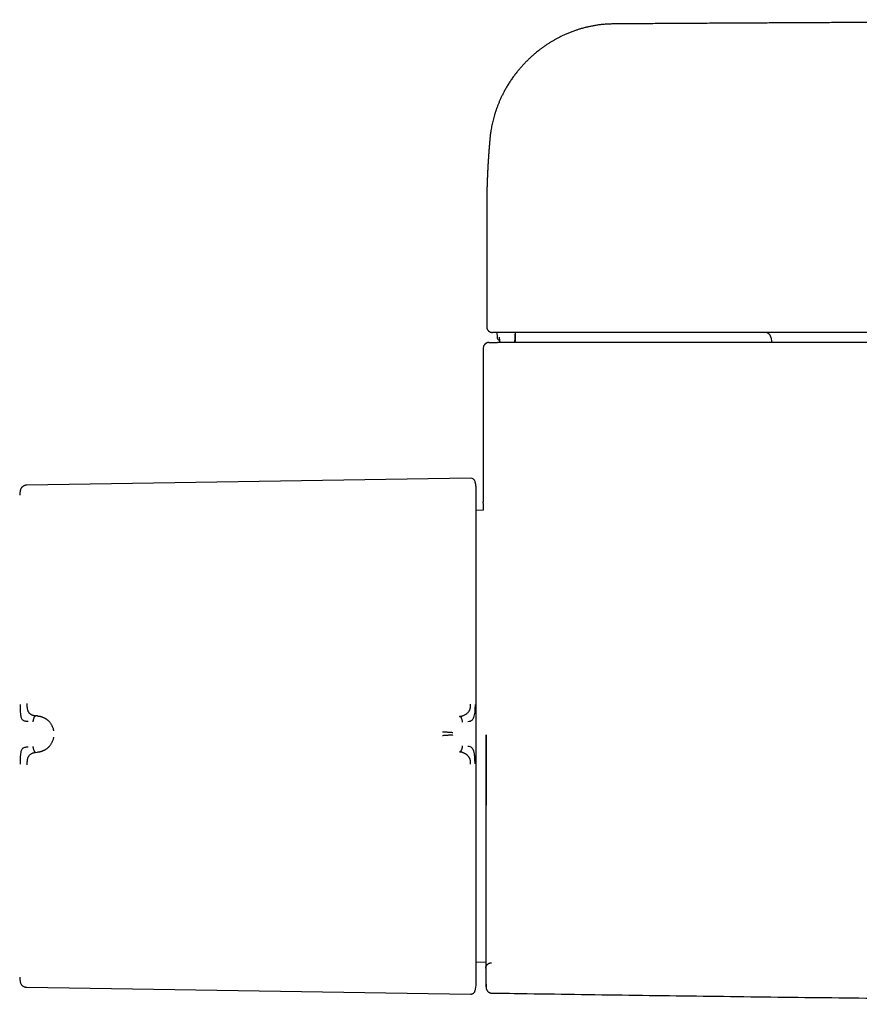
# Model space of a CAD drawing. Header units: millimetres. Extents: x 8 to 885, y 12 to 392.
# Tile 12 of 36: x 228 to 302, y 148 to 235. Entities that reach past the tile are written whole.
import ezdxf

# ---------------------------------------------------------------- set-up
doc = ezdxf.new("R2010")
doc.units = ezdxf.units.MM

msp = doc.modelspace()

# ---------------------------------------------------------------- linework, layer by layer
at = {"color": 7, "linetype": 'Continuous', "lineweight": 30}
for p, q in [((269.02, 224.566), (269.02, 224.561)), ((268.738, 218.407), (268.738, 207.957)), ((268.739, 218.43), (268.739, 218.407)), ((269.638, 207.457), (269.652, 207.046)), ((269.846, 207.041), (269.856, 206.746)), ((293.775, 207.044), (293.858, 206.575)), ((268.438, 206.075), (268.438, 192.537)), ((267.324, 194.6), (228.225, 193.997)), ((267.73, 194.24), (267.71, 194.316)), ((267.81, 193.633), (267.808, 193.682)), ((227.634, 193.497), (227.634, 193.497)), ((268.441, 192.488), (268.44, 192.493)), ((268.453, 191.774), (267.81, 191.763)), ((229.172, 173.643), (229.02, 173.655)), ((229.02, 170.424), (229.172, 170.439)), ((267.81, 151.955), (268.65, 151.941)), ((228.226, 149.721), (267.324, 149.119)), ((268.685, 149.715), (268.685, 149.715))]:
    msp.add_line(p, q, dxfattribs=at)
for centre, radius, start, end in [((270.156, 206.757), 0.3, 181.997, 217.46813), ((270.94, 206.757), 0.3, 322.46204, 358.0005), ((270.964, 206.757), 0.3, 322.46598, 358.00131), ((293.283, 206.957), 0.5, 10, 90), ((267.331, 194.203), 0.396, 16.61631, 90.88288), ((1268.437, 171.977), 1000, 181.180845, 181.27562), ((265.421, 150.085), 2.389, 343.38851, 359.99999)]:
    msp.add_arc(centre, radius, start, end, dxfattribs=at)
for points, knots in [([(279.851, 234.651), (279.736, 234.648), (279.508, 234.644), (279.169, 234.623), (278.839, 234.592), (278.516, 234.551), (278.201, 234.501), (277.899, 234.444), (277.612, 234.381), (277.337, 234.313), (277.07, 234.239), (276.811, 234.161), (276.537, 234.07), (276.25, 233.966), (275.952, 233.848), (275.666, 233.725), (275.393, 233.599), (275.133, 233.47), (274.886, 233.339), (274.652, 233.208), (274.429, 233.077), (274.207, 232.939), (273.989, 232.796), (273.773, 232.648), (273.572, 232.503), (273.383, 232.36), (273.218, 232.23), (273.075, 232.114), (272.95, 232.01), (272.829, 231.905), (272.709, 231.799), (272.557, 231.66), (272.375, 231.487), (272.164, 231.275), (271.955, 231.055), (271.748, 230.825), (271.54, 230.581), (271.332, 230.322), (271.125, 230.047), (270.922, 229.761), (270.726, 229.464), (270.536, 229.157), (270.366, 228.862), (270.216, 228.582), (270.085, 228.322), (269.963, 228.064), (269.851, 227.81), (269.749, 227.561), (269.651, 227.307), (269.559, 227.049), (269.473, 226.788), (269.397, 226.535), (269.329, 226.291), (269.27, 226.057), (269.218, 225.83), (269.171, 225.608), (269.13, 225.383), (269.095, 225.172), (269.068, 224.975), (269.051, 224.836), (269.04, 224.739), (269.034, 224.689), (269.03, 224.648), (269.026, 224.617), (269.023, 224.594), (269.021, 224.577), (269.021, 224.569), (269.02, 224.566)], [0, 0, 0, 0, 0.021371, 0.042317, 0.062844, 0.082956, 0.102658, 0.121954, 0.139776, 0.157242, 0.174351, 0.191106, 0.207506, 0.227868, 0.247657, 0.266874, 0.285506, 0.303549, 0.320694, 0.337267, 0.353266, 0.36869, 0.385576, 0.40171, 0.417092, 0.431719, 0.445591, 0.45596, 0.465872, 0.475701, 0.485628, 0.495652, 0.513798, 0.532258, 0.551034, 0.570126, 0.589533, 0.610458, 0.631736, 0.653366, 0.675346, 0.697678, 0.72036, 0.738429, 0.75657, 0.774243, 0.791396, 0.808027, 0.824133, 0.841801, 0.858793, 0.875109, 0.890752, 0.90572, 0.920016, 0.933826, 0.947903, 0.962351, 0.973451, 0.984797, 0.988376, 0.991517, 0.994247, 0.99605, 0.997668, 0.999136, 1, 1, 1, 1]), ([(517.423, 234.651), (517.155, 234.653), (516.618, 234.658), (515.815, 234.664), (515.016, 234.67), (514.226, 234.675), (513.451, 234.68), (512.691, 234.685), (511.947, 234.689), (511.212, 234.693), (510.443, 234.698), (509.641, 234.703), (508.807, 234.708), (507.987, 234.712), (507.182, 234.717), (506.392, 234.721), (505.616, 234.726), (504.854, 234.73), (504.107, 234.734), (503.375, 234.738), (502.657, 234.742), (501.953, 234.746), (501.277, 234.75), (500.627, 234.753), (500.004, 234.757), (499.393, 234.76), (498.796, 234.763), (498.2, 234.766), (497.606, 234.769), (497.014, 234.772), (496.437, 234.775), (495.875, 234.778), (495.327, 234.781), (494.803, 234.784), (494.303, 234.786), (493.826, 234.789), (493.362, 234.791), (492.911, 234.793), (492.473, 234.795), (492.048, 234.798), (491.636, 234.8), (491.236, 234.802), (490.845, 234.803), (490.078, 234.807), (488.912, 234.813), (487.343, 234.82), (485.745, 234.828), (484.137, 234.835), (482.518, 234.842), (480.898, 234.849), (479.277, 234.856), (477.655, 234.863), (476.026, 234.87), (471.99, 234.886), (465.55, 234.911), (456.708, 234.94), (447.655, 234.965), (438.391, 234.987), (428.917, 235.004), (419.443, 235.017), (409.969, 235.025), (400.303, 235.028), (390.446, 235.027), (380.398, 235.02), (370.349, 235.007), (360.301, 234.99), (350.253, 234.967), (340.781, 234.94), (334.296, 234.919), (330.796, 234.907), (329.707, 234.903), (328.618, 234.899), (327.534, 234.895), (326.458, 234.891), (325.394, 234.887), (324.343, 234.882), (323.304, 234.878), (322.278, 234.874), (321.264, 234.87), (320.264, 234.866), (319.294, 234.862), (318.355, 234.858), (317.445, 234.854), (316.548, 234.85), (315.661, 234.846), (314.977, 234.843), (314.493, 234.841), (314.2, 234.84), (313.9, 234.838), (313.59, 234.837), (313.271, 234.836), (312.921, 234.834), (312.54, 234.832), (312.126, 234.83), (311.699, 234.828), (311.255, 234.826), (310.794, 234.824), (310.316, 234.822), (309.824, 234.82), (309.318, 234.817), (308.798, 234.815), (308.263, 234.812), (307.715, 234.81), (307.152, 234.807), (306.576, 234.804), (305.985, 234.801), (305.38, 234.798), (304.761, 234.795), (304.128, 234.792), (303.5, 234.789), (302.877, 234.786), (302.259, 234.783), (301.63, 234.779), (300.989, 234.776), (300.336, 234.773), (299.651, 234.769), (298.932, 234.765), (298.179, 234.761), (297.412, 234.757), (296.631, 234.753), (295.836, 234.749), (295.027, 234.744), (294.228, 234.74), (293.438, 234.736), (292.659, 234.731), (291.868, 234.727), (291.066, 234.722), (290.252, 234.718), (289.425, 234.713), (288.587, 234.708), (287.737, 234.703), (286.876, 234.698), (286.002, 234.693), (285.117, 234.688), (284.237, 234.683), (283.363, 234.677), (282.495, 234.672), (281.618, 234.666), (280.736, 234.659), (280.146, 234.653), (279.851, 234.651)], [0, 0, 0, 0, 0.00339, 0.006778, 0.010145, 0.013477, 0.016758, 0.019935, 0.02307, 0.026161, 0.029209, 0.032781, 0.036292, 0.039742, 0.043131, 0.046459, 0.049726, 0.052932, 0.056076, 0.05916, 0.062182, 0.065144, 0.068044, 0.070722, 0.073347, 0.075916, 0.078432, 0.080893, 0.083444, 0.085934, 0.088363, 0.090731, 0.093038, 0.095283, 0.097344, 0.099351, 0.101304, 0.103202, 0.105046, 0.106836, 0.108571, 0.110252, 0.111885, 0.113513, 0.119932, 0.12661, 0.133333, 0.140102, 0.146917, 0.153778, 0.160561, 0.167389, 0.174258, 0.181136, 0.218355, 0.255574, 0.292793, 0.332671, 0.372549, 0.412427, 0.452305, 0.492182, 0.534477, 0.576772, 0.619066, 0.661361, 0.703656, 0.74595, 0.780966, 0.785551, 0.790137, 0.794722, 0.7993, 0.803832, 0.80831, 0.812735, 0.817107, 0.821426, 0.825692, 0.829905, 0.834065, 0.837938, 0.841765, 0.845544, 0.849276, 0.852961, 0.854177, 0.855399, 0.856661, 0.857964, 0.859308, 0.860693, 0.862378, 0.86412, 0.865919, 0.867775, 0.869728, 0.87174, 0.873811, 0.875941, 0.878131, 0.88038, 0.882689, 0.885057, 0.887484, 0.88997, 0.892516, 0.895121, 0.897785, 0.900509, 0.903058, 0.905657, 0.908305, 0.911004, 0.913752, 0.91655, 0.919659, 0.922828, 0.926056, 0.929343, 0.93269, 0.936096, 0.939561, 0.94279, 0.946068, 0.949396, 0.952775, 0.956203, 0.95968, 0.963208, 0.966786, 0.970413, 0.97409, 0.977817, 0.981594, 0.985201, 0.988858, 0.992555, 0.996275, 1, 1, 1, 1]), ([(269.021, 224.561), (269.021, 224.56), (269.02, 224.549), (269.018, 224.53), (269.016, 224.504), (269.014, 224.48), (269.011, 224.455), (269.009, 224.427), (269.006, 224.396), (269.003, 224.362), (269.001, 224.332), (268.998, 224.307), (268.997, 224.288), (268.995, 224.27), (268.994, 224.254), (268.993, 224.239), (268.992, 224.227), (268.991, 224.216), (268.99, 224.203), (268.988, 224.186), (268.986, 224.166), (268.984, 224.143), (268.982, 224.118), (268.98, 224.093), (268.978, 224.068), (268.976, 224.046), (268.975, 224.026), (268.973, 224.008), (268.972, 223.99), (268.97, 223.97), (268.968, 223.945), (268.966, 223.917), (268.963, 223.888), (268.961, 223.86), (268.959, 223.836), (268.958, 223.815), (268.956, 223.795), (268.954, 223.777), (268.953, 223.758), (268.951, 223.737), (268.95, 223.715), (268.948, 223.691), (268.946, 223.662), (268.943, 223.63), (268.94, 223.596), (268.938, 223.564), (268.936, 223.535), (268.933, 223.494), (268.929, 223.443), (268.925, 223.385), (268.921, 223.333), (268.917, 223.288), (268.914, 223.246), (268.912, 223.205), (268.909, 223.171), (268.907, 223.141), (268.905, 223.114), (268.903, 223.084), (268.901, 223.054), (268.899, 223.024), (268.897, 222.996), (268.895, 222.969), (268.893, 222.934), (268.89, 222.889), (268.886, 222.832), (268.882, 222.773), (268.878, 222.713), (268.874, 222.654), (268.871, 222.597), (268.867, 222.538), (268.863, 222.479), (268.86, 222.419), (268.856, 222.362), (268.853, 222.308), (268.85, 222.257), (268.847, 222.206), (268.845, 222.155), (268.842, 222.107), (268.839, 222.062), (268.837, 222.012), (268.834, 221.956), (268.83, 221.892), (268.827, 221.828), (268.824, 221.764), (268.821, 221.711), (268.819, 221.668), (268.817, 221.635), (268.816, 221.601), (268.814, 221.565), (268.812, 221.526), (268.81, 221.485), (268.808, 221.44), (268.806, 221.398), (268.804, 221.358), (268.803, 221.323), (268.801, 221.287), (268.8, 221.252), (268.798, 221.218), (268.797, 221.187), (268.796, 221.159), (268.795, 221.133), (268.794, 221.11), (268.793, 221.088), (268.792, 221.062), (268.791, 221.032), (268.789, 220.996), (268.788, 220.961), (268.786, 220.925), (268.785, 220.887), (268.783, 220.845), (268.782, 220.8), (268.78, 220.753), (268.778, 220.705), (268.776, 220.654), (268.775, 220.605), (268.773, 220.557), (268.772, 220.513), (268.77, 220.472), (268.769, 220.432), (268.768, 220.392), (268.767, 220.352), (268.766, 220.311), (268.764, 220.268), (268.763, 220.223), (268.762, 220.171), (268.76, 220.114), (268.759, 220.054), (268.757, 219.984), (268.755, 219.905), (268.753, 219.817), (268.752, 219.746), (268.75, 219.69), (268.75, 219.646), (268.749, 219.599), (268.748, 219.551), (268.747, 219.503), (268.746, 219.457), (268.746, 219.412), (268.745, 219.368), (268.744, 219.325), (268.744, 219.276), (268.743, 219.221), (268.742, 219.163), (268.742, 219.112), (268.741, 219.067), (268.741, 219.029), (268.74, 218.991), (268.74, 218.953), (268.74, 218.919), (268.74, 218.89), (268.739, 218.866), (268.739, 218.843), (268.739, 218.819), (268.739, 218.795), (268.739, 218.769), (268.739, 218.744), (268.739, 218.717), (268.738, 218.69), (268.738, 218.66), (268.738, 218.63), (268.738, 218.599), (268.738, 218.567), (268.738, 218.536), (268.738, 218.506), (268.738, 218.477), (268.738, 218.45), (268.738, 218.433), (268.738, 218.424)], [0, 0, 0, 0, 0.00048, 0.004866, 0.008883, 0.012533, 0.016141, 0.020689, 0.02556, 0.03083, 0.036526, 0.039534, 0.042593, 0.045399, 0.047906, 0.050114, 0.052023, 0.053664, 0.055468, 0.058161, 0.061327, 0.064966, 0.069057, 0.073052, 0.076922, 0.080413, 0.083526, 0.08626, 0.08894, 0.091944, 0.0959, 0.100308, 0.10514, 0.109845, 0.113355, 0.11664, 0.119699, 0.122533, 0.125447, 0.12863, 0.132131, 0.135952, 0.139879, 0.145868, 0.151238, 0.155997, 0.160602, 0.165334, 0.174995, 0.185119, 0.192561, 0.199697, 0.206442, 0.212792, 0.218779, 0.222748, 0.227081, 0.231779, 0.236764, 0.241553, 0.246062, 0.25029, 0.254302, 0.262886, 0.271812, 0.281294, 0.290995, 0.300657, 0.310157, 0.31931, 0.32836, 0.337894, 0.34784, 0.35584, 0.364, 0.372321, 0.380548, 0.388281, 0.395514, 0.402249, 0.412511, 0.422882, 0.433227, 0.443461, 0.453907, 0.459143, 0.464449, 0.469876, 0.475715, 0.482012, 0.488767, 0.495979, 0.503641, 0.509474, 0.515299, 0.521118, 0.526925, 0.53248, 0.537654, 0.542182, 0.546371, 0.55022, 0.55373, 0.557009, 0.56284, 0.568657, 0.574461, 0.580258, 0.586345, 0.593277, 0.600699, 0.608495, 0.616535, 0.624821, 0.633326, 0.641071, 0.64836, 0.655193, 0.661679, 0.668221, 0.674856, 0.681637, 0.688772, 0.696285, 0.704177, 0.71461, 0.72467, 0.734356, 0.749496, 0.764178, 0.778392, 0.785193, 0.7925, 0.800316, 0.808607, 0.816779, 0.82461, 0.832103, 0.83935, 0.846702, 0.85419, 0.864204, 0.87421, 0.88364, 0.890437, 0.896886, 0.903204, 0.909576, 0.915992, 0.920143, 0.924229, 0.92825, 0.93223, 0.936502, 0.941178, 0.945507, 0.950133, 0.955056, 0.960275, 0.965791, 0.971504, 0.976914, 0.982434, 0.987502, 0.992118, 0.996284, 1, 1, 1, 1]), ([(268.738, 207.957), (268.739, 207.933), (268.741, 207.886), (268.756, 207.819), (268.777, 207.76), (268.802, 207.71), (268.828, 207.669), (268.854, 207.636), (268.88, 207.607), (268.907, 207.581), (268.938, 207.556), (268.97, 207.534), (268.999, 207.517), (269.024, 207.505), (269.044, 207.496), (269.065, 207.488), (269.087, 207.48), (269.11, 207.473), (269.135, 207.467), (269.161, 207.463), (269.188, 207.459), (269.214, 207.457), (269.231, 207.457), (269.239, 207.457)], [0, 0, 0, 0, 0.0711684, 0.1378712, 0.1987993, 0.252932, 0.2995557, 0.3382436, 0.3736071, 0.409891, 0.4471738, 0.4855073, 0.5249212, 0.5450886, 0.5682726, 0.5973975, 0.6334363, 0.6768912, 0.7280384, 0.7870388, 0.8539903, 0.9289541, 1, 1, 1, 1]), ([(269.469, 207.457), (269.469, 207.457), (269.468, 207.457), (269.466, 207.457), (269.464, 207.457), (269.458, 207.457), (269.453, 207.457), (269.448, 207.457), (269.447, 207.457), (269.447, 207.457), (269.447, 207.457), (269.447, 207.457), (269.446, 207.457), (269.446, 207.457), (269.445, 207.457), (269.444, 207.457), (269.443, 207.457), (269.442, 207.457), (269.44, 207.457), (269.438, 207.457), (269.435, 207.457), (269.432, 207.457), (269.43, 207.457), (269.427, 207.457), (269.425, 207.457), (269.424, 207.457), (269.423, 207.457), (269.423, 207.457), (269.422, 207.457), (269.421, 207.457), (269.421, 207.457), (269.42, 207.457), (269.418, 207.457), (269.413, 207.457), (269.403, 207.457), (269.385, 207.457), (269.361, 207.457), (269.329, 207.457), (269.296, 207.457), (269.265, 207.457), (269.246, 207.457), (269.242, 207.457), (269.241, 207.457)], [0, 0, 0, 0, 0.003257, 0.008638, 0.014341, 0.019607, 0.05146, 0.052577, 0.05308, 0.053619, 0.054194, 0.054803, 0.055449, 0.056129, 0.058185, 0.060508, 0.063624, 0.06712, 0.070997, 0.076784, 0.083254, 0.090406, 0.09824, 0.104983, 0.112161, 0.113622, 0.1151, 0.116595, 0.118106, 0.119634, 0.121179, 0.122741, 0.124059, 0.137663, 0.161961, 0.205364, 0.293463, 0.381529, 0.53884, 0.696114, 0.883357, 1, 1, 1, 1]), ([(269.967, 207.457), (269.945, 207.457), (269.903, 207.457), (269.841, 207.457), (269.781, 207.457), (269.724, 207.457), (269.671, 207.457), (269.63, 207.457), (269.598, 207.457), (269.574, 207.457), (269.553, 207.457), (269.534, 207.457), (269.514, 207.457), (269.496, 207.457), (269.482, 207.457), (269.477, 207.457), (269.475, 207.457)], [0, 0, 0, 0, 0.0848432, 0.1697861, 0.2562162, 0.3401202, 0.4247913, 0.5116346, 0.5619385, 0.6123312, 0.6631248, 0.7146241, 0.7671215, 0.8450337, 0.930083, 1, 1, 1, 1]), ([(269.651, 207.046), (269.652, 207.033), (269.654, 207.006), (269.664, 206.967), (269.677, 206.933), (269.693, 206.902), (269.712, 206.874), (269.733, 206.85), (269.757, 206.827), (269.782, 206.808), (269.803, 206.796), (269.815, 206.789), (269.822, 206.786), (269.83, 206.782), (269.84, 206.778), (269.849, 206.775), (269.854, 206.773), (269.855, 206.773)], [0, 0, 0, 0, 0.1059741, 0.2051455, 0.2958273, 0.376694, 0.4676631, 0.5403979, 0.6098804, 0.7133569, 0.7645647, 0.7902344, 0.8060916, 0.8266855, 0.8850165, 0.9682464, 1, 1, 1, 1]), ([(527.308, 207.457), (523.945, 207.457), (517.22, 207.457), (507.133, 207.457), (497.045, 207.457), (486.957, 207.457), (476.869, 207.457), (466.781, 207.457), (456.694, 207.457), (446.446, 207.457), (436.038, 207.457), (425.469, 207.457), (414.901, 207.457), (404.333, 207.457), (393.765, 207.457), (383.197, 207.457), (372.629, 207.457), (362.06, 207.457), (351.492, 207.457), (340.924, 207.457), (330.356, 207.457), (319.989, 207.457), (309.824, 207.457), (299.859, 207.457), (289.895, 207.457), (279.931, 207.457), (273.288, 207.457), (269.967, 207.457)], [0, 0, 0, 0, 0.039203, 0.078405, 0.117606, 0.156807, 0.196007, 0.235207, 0.274407, 0.313606, 0.354672, 0.395737, 0.436802, 0.477867, 0.518933, 0.559998, 0.601063, 0.642128, 0.683194, 0.72426, 0.765326, 0.806393, 0.845113, 0.883834, 0.922555, 0.961277, 1, 1, 1, 1]), ([(271.169, 206.575), (271.175, 206.582), (271.188, 206.6), (271.204, 206.631), (271.217, 206.666), (271.227, 206.705), (271.229, 206.731), (271.23, 206.744)], [0, 0, 0, 0, 0.155928, 0.355448, 0.564448, 0.780286, 1, 1, 1, 1]), ([(271.24, 206.746), (271.242, 206.805), (271.246, 206.925), (271.25, 207.046), (271.253, 207.108), (271.253, 207.11)], [0, 0, 0, 0, 0.4877285, 0.9878331, 1, 1, 1, 1]), ([(271.253, 207.11), (271.255, 207.169), (271.259, 207.285), (271.263, 207.4), (271.265, 207.457)], [0, 0, 0, 0, 0.510315, 1, 1, 1, 1]), ([(271.264, 206.746), (271.267, 206.805), (271.271, 206.925), (271.277, 207.106), (271.284, 207.283), (271.288, 207.4), (271.29, 207.457)], [0, 0, 0, 0, 0.249563, 0.505584, 0.761567, 1, 1, 1, 1]), ([(268.938, 206.575), (268.932, 206.575), (268.921, 206.575), (268.904, 206.574), (268.889, 206.572), (268.875, 206.571), (268.862, 206.569), (268.851, 206.567), (268.842, 206.566), (268.835, 206.564), (268.831, 206.563), (268.827, 206.562), (268.823, 206.562), (268.817, 206.56), (268.807, 206.558), (268.79, 206.553), (268.758, 206.542), (268.715, 206.523), (268.667, 206.496), (268.625, 206.466), (268.591, 206.436), (268.563, 206.406), (268.535, 206.372), (268.507, 206.331), (268.48, 206.28), (268.458, 206.219), (268.441, 206.15), (268.439, 206.1), (268.438, 206.075)], [0, 0, 0, 0, 0.0795453, 0.1493015, 0.2092753, 0.2594826, 0.2999569, 0.3307704, 0.3521032, 0.3593839, 0.3646488, 0.366695, 0.3716205, 0.3766109, 0.384648, 0.3995981, 0.4282269, 0.4780462, 0.5312388, 0.5835166, 0.6218979, 0.659414, 0.6980281, 0.7444625, 0.7988191, 0.8603319, 0.9278794, 1, 1, 1, 1]), ([(268.939, 206.575), (268.939, 206.575), (268.939, 206.575), (268.952, 206.575), (268.976, 206.575), (269.011, 206.575), (269.057, 206.575), (269.113, 206.575), (269.16, 206.575), (269.183, 206.575)], [0, 0, 0, 0, 0.1197638, 0.2664572, 0.4131536, 0.5598544, 0.7065614, 0.8532761, 1, 1, 1, 1]), ([(269.183, 206.575), (269.185, 206.575), (269.187, 206.575), (269.202, 206.575), (269.224, 206.575), (269.254, 206.575), (269.292, 206.575), (269.336, 206.575), (269.386, 206.575), (269.442, 206.575), (269.502, 206.575), (269.565, 206.575), (269.631, 206.575), (269.676, 206.575), (269.698, 206.575)], [0, 0, 0, 0, 0.082899, 0.165679, 0.249692, 0.332113, 0.41492, 0.499488, 0.581892, 0.664712, 0.749323, 0.832634, 0.915719, 1, 1, 1, 1]), ([(398.637, 206.575), (395.647, 206.575), (389.664, 206.575), (380.686, 206.575), (371.699, 206.575), (362.704, 206.575), (353.7, 206.575), (344.688, 206.575), (335.668, 206.575), (326.495, 206.575), (317.171, 206.575), (307.694, 206.575), (298.208, 206.575), (288.713, 206.575), (279.209, 206.575), (272.869, 206.575), (269.698, 206.575)], [0, 0, 0, 0, 0.069567, 0.139198, 0.208895, 0.278657, 0.348483, 0.418375, 0.488333, 0.558355, 0.631783, 0.705282, 0.778853, 0.852497, 0.926212, 1, 1, 1, 1]), ([(228.226, 193.997), (228.203, 193.996), (228.159, 193.994), (228.091, 193.98), (228.024, 193.96), (227.959, 193.932), (227.896, 193.896), (227.838, 193.852), (227.786, 193.802), (227.74, 193.746), (227.702, 193.685), (227.672, 193.623), (227.648, 193.559), (227.638, 193.515), (227.633, 193.493)], [0, 0, 0, 0, 0.078616, 0.159922, 0.24328, 0.328096, 0.4139, 0.500429, 0.586862, 0.672456, 0.75704, 0.84021, 0.92141, 1, 1, 1, 1]), ([(267.809, 193.682), (267.809, 193.683), (267.809, 193.688), (267.809, 193.697), (267.809, 193.708), (267.808, 193.719), (267.808, 193.73), (267.807, 193.741), (267.807, 193.753), (267.806, 193.765), (267.805, 193.777), (267.805, 193.789), (267.804, 193.799), (267.803, 193.807), (267.803, 193.816), (267.802, 193.827), (267.8, 193.844), (267.798, 193.867), (267.795, 193.895), (267.79, 193.937), (267.783, 193.988), (267.773, 194.047), (267.763, 194.102), (267.751, 194.156), (267.737, 194.215), (267.723, 194.267), (267.713, 194.3), (267.71, 194.31)], [0, 0, 0, 0, 0.038018, 0.133662, 0.219983, 0.296936, 0.364494, 0.422649, 0.471427, 0.510915, 0.54132, 0.563167, 0.571325, 0.578124, 0.584279, 0.59294, 0.606678, 0.625514, 0.649471, 0.676656, 0.728822, 0.777701, 0.823248, 0.866175, 0.915137, 0.972905, 1, 1, 1, 1]), ([(267.81, 172.834), (267.81, 172.995), (267.81, 173.318), (267.81, 173.802), (267.81, 174.285), (267.81, 174.772), (267.81, 175.227), (267.81, 175.65), (267.81, 176.037), (267.81, 176.423), (267.81, 176.811), (267.81, 177.234), (267.81, 177.69), (267.81, 178.175), (267.81, 178.66), (267.81, 179.084), (267.81, 179.45), (267.81, 179.753), (267.81, 180.055), (267.81, 180.355), (267.81, 180.718), (267.81, 181.142), (267.81, 181.624), (267.81, 182.1), (267.81, 182.572), (267.81, 183.038), (267.81, 183.495), (267.81, 183.943), (267.81, 184.385), (267.81, 184.823), (267.81, 185.258), (267.81, 185.687), (267.81, 186.108), (267.81, 186.52), (267.81, 186.923), (267.81, 187.317), (267.81, 187.7), (267.81, 188.073), (267.81, 188.435), (267.81, 188.787), (267.81, 189.127), (267.81, 189.453), (267.81, 189.766), (267.81, 190.066), (267.81, 190.354), (267.81, 190.63), (267.81, 190.894), (267.81, 191.146), (267.81, 191.386), (267.81, 191.585), (267.81, 191.748), (267.81, 191.879), (267.81, 192.006), (267.81, 192.128), (267.81, 192.269), (267.81, 192.425), (267.81, 192.59), (267.81, 192.744), (267.81, 192.884), (267.81, 193.003), (267.81, 193.103), (267.81, 193.187), (267.81, 193.264), (267.81, 193.333), (267.81, 193.397), (267.81, 193.455), (267.81, 193.506), (267.81, 193.548), (267.81, 193.582), (267.81, 193.607), (267.81, 193.624), (267.81, 193.634), (267.81, 193.633), (267.81, 193.633)], [0, 0, 0, 0, 0.014535, 0.029065, 0.043597, 0.058144, 0.073132, 0.084905, 0.09668, 0.10846, 0.120316, 0.132416, 0.147536, 0.16266, 0.177794, 0.193243, 0.202968, 0.212693, 0.22242, 0.232152, 0.241889, 0.257942, 0.273989, 0.290041, 0.306109, 0.322386, 0.338367, 0.354352, 0.37035, 0.386478, 0.402933, 0.41939, 0.435862, 0.452388, 0.468908, 0.485432, 0.50197, 0.518442, 0.534908, 0.551378, 0.567861, 0.584232, 0.600305, 0.616382, 0.632472, 0.648379, 0.664275, 0.680174, 0.696085, 0.711759, 0.721593, 0.731427, 0.741264, 0.751104, 0.760951, 0.776563, 0.792169, 0.80778, 0.823398, 0.838627, 0.85059, 0.862554, 0.874523, 0.886425, 0.898052, 0.911025, 0.924, 0.936982, 0.949742, 0.962305, 0.974865, 0.987429, 1, 1, 1, 1]), ([(227.635, 193.497), (227.63, 193.467), (227.614, 193.386), (227.599, 193.253), (227.595, 193.149), (227.593, 193.097)], [0, 0, 0, 0, 0.222913, 0.613437, 1, 1, 1, 1]), ([(268.453, 191.774), (268.453, 191.778), (268.451, 191.858), (268.449, 191.987), (268.445, 192.159), (268.443, 192.297), (268.44, 192.405), (268.439, 192.481), (268.438, 192.528), (268.438, 192.534), (268.438, 192.536)], [0, 0, 0, 0, 0.0062797, 0.1489991, 0.2920345, 0.4355951, 0.5790217, 0.7222661, 0.8655442, 1, 1, 1, 1]), ([(268.438, 192.532), (268.438, 192.526), (268.438, 192.516), (268.439, 192.497), (268.439, 192.489)], [0, 0, 0, 0, 0.611855, 1, 1, 1, 1]), ([(227.634, 174.664), (227.634, 174.566), (227.635, 174.375), (227.641, 174.102), (227.652, 173.852), (227.676, 173.641), (227.717, 173.478), (227.774, 173.364), (227.844, 173.299), (227.937, 173.241), (228.052, 173.203), (228.186, 173.184), (228.274, 173.176), (228.316, 173.172), (228.329, 173.171), (228.333, 173.171), (228.335, 173.171)], [0, 0, 0, 0, 0.117772, 0.228252, 0.33124, 0.427014, 0.515099, 0.595624, 0.669421, 0.735797, 0.846044, 0.926768, 0.978141, 0.992758, 0.997301, 1, 1, 1, 1]), ([(228.226, 174.728), (228.226, 174.684), (228.227, 174.598), (228.232, 174.5), (228.237, 174.431), (228.241, 174.389), (228.246, 174.348), (228.252, 174.31), (228.263, 174.248), (228.282, 174.167), (228.312, 174.084), (228.344, 174.019), (228.374, 173.97), (228.416, 173.918), (228.474, 173.863), (228.527, 173.823), (228.564, 173.799), (228.58, 173.789), (228.597, 173.779), (228.615, 173.77), (228.632, 173.761), (228.651, 173.752), (228.669, 173.743), (228.695, 173.732), (228.732, 173.718), (228.785, 173.7), (228.851, 173.682), (228.931, 173.665), (228.989, 173.659), (229.02, 173.655)], [0, 0, 0, 0, 0.0690247, 0.1342258, 0.1590465, 0.1830776, 0.2062872, 0.2286502, 0.2501486, 0.3164009, 0.3798905, 0.4208089, 0.4607008, 0.4995163, 0.5630825, 0.6314843, 0.6455033, 0.6597134, 0.6741146, 0.6887069, 0.7034903, 0.7184644, 0.7336289, 0.7489831, 0.7801056, 0.8209638, 0.8714063, 0.9311992, 1, 1, 1, 1]), ([(266.346, 173.609), (266.346, 173.609), (266.349, 173.609), (266.357, 173.61), (266.374, 173.612), (266.402, 173.615), (266.436, 173.62), (266.474, 173.627), (266.516, 173.635), (266.551, 173.644), (266.578, 173.652), (266.596, 173.657), (266.615, 173.663), (266.634, 173.669), (266.654, 173.676), (266.674, 173.684), (266.724, 173.703), (266.798, 173.736), (266.871, 173.777), (266.917, 173.807), (266.938, 173.821), (266.959, 173.837), (266.979, 173.852), (266.999, 173.867), (267.039, 173.901), (267.096, 173.956), (267.156, 174.031), (267.2, 174.099), (267.231, 174.158), (267.262, 174.229), (267.29, 174.318), (267.308, 174.413), (267.318, 174.504), (267.324, 174.589), (267.324, 174.648), (267.324, 174.679)], [0, 0, 0, 0, 0.000491, 0.004709, 0.016801, 0.036349, 0.063449, 0.08868, 0.118244, 0.1522, 0.164633, 0.177573, 0.191021, 0.204979, 0.21945, 0.234434, 0.249933, 0.328151, 0.400024, 0.417785, 0.435101, 0.45197, 0.468393, 0.484369, 0.499899, 0.569641, 0.634729, 0.675595, 0.714547, 0.751696, 0.809478, 0.868786, 0.909647, 0.953487, 1, 1, 1, 1]), ([(267.71, 174.644), (267.709, 174.552), (267.708, 174.37), (267.692, 174.104), (267.666, 173.851), (267.616, 173.615), (267.556, 173.443), (267.499, 173.325), (267.417, 173.232), (267.282, 173.159), (267.154, 173.138), (267.09, 173.128)], [0, 0, 0, 0, 0.12498, 0.249974, 0.375129, 0.4995, 0.626711, 0.691987, 0.75435, 0.875912, 1, 1, 1, 1]), ([(229.02, 173.655), (229.011, 173.654), (228.994, 173.651), (228.968, 173.64), (228.943, 173.624), (228.917, 173.6), (228.89, 173.568), (228.863, 173.526), (228.835, 173.471), (228.807, 173.4), (228.783, 173.315), (228.765, 173.227), (228.76, 173.167), (228.757, 173.138)], [0, 0, 0, 0, 0.056102, 0.111466, 0.167115, 0.223804, 0.301772, 0.382941, 0.467258, 0.598521, 0.73327, 0.868258, 1, 1, 1, 1]), ([(229.172, 173.643), (229.172, 173.643), (229.173, 173.643), (229.176, 173.643), (229.186, 173.642), (229.207, 173.64), (229.242, 173.636), (229.285, 173.63), (229.334, 173.622), (229.386, 173.612), (229.431, 173.601), (229.466, 173.591), (229.489, 173.585), (229.512, 173.578), (229.537, 173.57), (229.562, 173.561), (229.588, 173.552), (229.638, 173.533), (229.708, 173.502), (229.795, 173.458), (229.866, 173.417), (229.923, 173.38), (229.956, 173.356), (229.978, 173.34), (229.989, 173.333), (229.999, 173.325), (230.009, 173.317), (230.019, 173.309), (230.057, 173.279), (230.12, 173.223), (230.203, 173.137), (230.278, 173.045), (230.345, 172.951), (230.407, 172.845), (230.465, 172.728), (230.515, 172.599), (230.553, 172.47), (230.568, 172.382), (230.576, 172.34)], [0, 0, 0, 0, 0.000168, 0.001366, 0.004585, 0.016602, 0.036108, 0.063195, 0.088438, 0.118038, 0.152065, 0.164532, 0.177513, 0.191011, 0.205027, 0.219565, 0.234628, 0.250218, 0.305811, 0.357356, 0.404738, 0.433682, 0.460748, 0.467525, 0.474171, 0.480686, 0.487071, 0.493324, 0.499446, 0.559752, 0.617506, 0.67268, 0.725262, 0.775261, 0.835907, 0.893476, 0.948104, 1, 1, 1, 1]), ([(266.615, 173.088), (266.612, 173.117), (266.606, 173.178), (266.588, 173.267), (266.563, 173.352), (266.535, 173.423), (266.506, 173.479), (266.478, 173.521), (266.451, 173.554), (266.424, 173.577), (266.399, 173.594), (266.373, 173.605), (266.355, 173.608), (266.346, 173.609)], [0, 0, 0, 0, 0.131484, 0.266121, 0.400553, 0.531629, 0.615931, 0.697185, 0.775341, 0.832225, 0.888102, 0.943696, 1, 1, 1, 1]), ([(267.81, 171.225), (267.81, 171.39), (267.81, 171.718), (267.81, 172.151), (267.81, 172.522), (267.81, 172.73), (267.81, 172.834)], [0, 0, 0, 0, 0.3076, 0.612791, 0.80584, 1, 1, 1, 1]), ([(265.762, 172.164), (265.728, 172.168), (265.661, 172.175), (265.553, 172.184), (265.442, 172.192), (265.327, 172.199), (265.208, 172.205), (265.101, 172.209), (265.005, 172.212), (264.922, 172.213), (264.867, 172.214), (264.839, 172.214)], [0, 0, 0, 0, 0.134294, 0.265155, 0.392768, 0.517462, 0.639734, 0.760272, 0.840123, 0.919913, 1, 1, 1, 1]), ([(265.765, 171.97), (265.731, 171.965), (265.664, 171.956), (265.556, 171.947), (265.444, 171.94), (265.341, 171.935), (265.249, 171.931), (265.168, 171.926), (265.087, 171.922), (265.005, 171.916), (264.922, 171.908), (264.867, 171.902), (264.839, 171.898)], [0, 0, 0, 0, 0.134303, 0.26534, 0.393205, 0.518102, 0.599917, 0.680753, 0.760843, 0.840485, 0.920053, 1, 1, 1, 1]), ([(268.65, 171.977), (268.65, 171.807), (268.65, 171.467), (268.65, 170.958), (268.65, 170.451), (268.65, 169.945), (268.65, 169.443), (268.65, 168.946), (268.65, 168.454), (268.65, 167.963), (268.65, 167.473), (268.65, 166.982), (268.65, 166.492), (268.65, 166.004), (268.65, 165.521), (268.65, 165.04), (268.65, 164.563), (268.65, 164.091), (268.65, 163.624), (268.65, 163.163), (268.65, 162.707), (268.65, 162.257), (268.65, 161.815), (268.65, 161.382), (268.65, 160.956), (268.65, 160.537), (268.65, 160.122), (268.65, 159.712), (268.65, 159.307), (268.65, 158.911), (268.65, 158.523), (268.65, 158.143), (268.65, 157.771), (268.65, 157.409), (268.65, 157.056), (268.65, 156.714), (268.65, 156.38), (268.65, 156.056), (268.65, 155.743), (268.65, 155.44), (268.65, 155.149), (268.65, 154.867), (268.65, 154.594), (268.65, 154.33), (268.65, 154.075), (268.65, 153.83), (268.65, 153.597), (268.65, 153.374), (268.65, 153.162), (268.65, 152.96), (268.65, 152.77), (268.65, 152.592), (268.65, 152.426), (268.65, 152.271), (268.65, 152.13), (268.65, 152), (268.65, 151.883), (268.65, 151.778), (268.65, 151.683), (268.65, 151.599), (268.65, 151.528), (268.65, 151.47), (268.65, 151.425), (268.65, 151.392), (268.65, 151.374), (268.65, 151.367), (268.65, 151.369), (268.65, 151.369)], [0, 0, 0, 0, 0.015766, 0.031495, 0.047197, 0.062882, 0.078559, 0.093957, 0.109366, 0.124796, 0.140174, 0.155845, 0.171506, 0.187167, 0.202837, 0.218526, 0.234244, 0.249999, 0.265676, 0.281336, 0.296989, 0.312644, 0.328312, 0.34372, 0.359159, 0.374637, 0.39007, 0.405778, 0.421458, 0.437117, 0.452766, 0.468414, 0.484072, 0.499747, 0.515298, 0.53085, 0.546413, 0.561997, 0.577612, 0.592987, 0.608411, 0.623891, 0.639252, 0.654906, 0.670554, 0.686203, 0.701865, 0.717547, 0.733259, 0.74901, 0.764764, 0.780479, 0.796165, 0.811831, 0.827487, 0.842863, 0.858246, 0.873647, 0.889238, 0.905098, 0.920911, 0.936688, 0.952439, 0.968174, 0.983903, 0.999637, 1, 1, 1, 1]), ([(268.686, 171.977), (268.686, 171.828), (268.686, 171.532), (268.686, 171.092), (268.685, 170.658), (268.685, 170.249), (268.685, 169.863), (268.685, 169.592), (268.685, 169.417), (268.685, 169.336), (268.685, 169.261), (268.685, 169.191), (268.685, 169.126), (268.685, 169.063), (268.685, 168.873), (268.685, 168.562), (268.685, 168.134), (268.685, 167.72), (268.685, 167.438), (268.685, 167.283), (268.685, 167.251), (268.685, 167.219), (268.685, 167.188), (268.685, 167.156), (268.685, 167.125), (268.685, 167.049), (268.685, 166.934), (268.685, 166.782), (268.685, 166.606), (268.685, 166.401), (268.685, 166.241), (268.685, 166.157), (268.685, 166.145), (268.685, 166.133), (268.685, 166.122), (268.685, 166.111), (268.685, 166.099), (268.685, 166.072), (268.685, 166.017), (268.685, 165.94), (268.685, 165.86), (268.685, 165.812), (268.685, 165.79)], [0, 0, 0, 0, 0.071406, 0.141721, 0.210956, 0.279119, 0.338226, 0.396518, 0.409493, 0.422428, 0.435322, 0.445931, 0.456176, 0.466381, 0.476546, 0.547586, 0.616618, 0.683662, 0.748741, 0.753954, 0.759141, 0.764303, 0.769439, 0.774549, 0.779634, 0.784693, 0.812058, 0.835838, 0.859002, 0.898844, 0.936744, 0.938698, 0.940634, 0.94255, 0.944448, 0.946326, 0.948186, 0.950027, 0.959812, 0.975864, 0.988656, 1, 1, 1, 1]), ([(230.576, 171.764), (230.568, 171.722), (230.553, 171.635), (230.515, 171.506), (230.465, 171.377), (230.408, 171.26), (230.348, 171.157), (230.286, 171.066), (230.21, 170.969), (230.147, 170.902), (230.102, 170.859), (230.088, 170.846), (230.073, 170.833), (230.059, 170.82), (230.044, 170.807), (230.014, 170.782), (229.968, 170.746), (229.9, 170.698), (229.834, 170.657), (229.771, 170.621), (229.729, 170.599), (229.7, 170.585), (229.686, 170.579), (229.672, 170.573), (229.658, 170.566), (229.644, 170.56), (229.629, 170.554), (229.592, 170.538), (229.535, 170.517), (229.46, 170.493), (229.395, 170.476), (229.337, 170.463), (229.286, 170.454), (229.242, 170.447), (229.207, 170.442), (229.186, 170.44), (229.176, 170.439), (229.174, 170.439), (229.173, 170.439), (229.172, 170.439), (229.172, 170.439)], [0, 0, 0, 0, 0.051373, 0.105665, 0.163102, 0.223827, 0.27137, 0.320803, 0.372124, 0.442732, 0.452222, 0.461768, 0.471368, 0.481024, 0.490735, 0.500501, 0.537698, 0.579265, 0.625137, 0.657731, 0.692132, 0.7001, 0.708157, 0.716302, 0.724536, 0.732857, 0.741265, 0.74976, 0.79759, 0.84013, 0.877473, 0.909711, 0.93693, 0.964012, 0.983495, 0.995471, 0.998664, 0.999564, 0.99984, 1, 1, 1, 1]), ([(267.81, 150.085), (267.81, 150.088), (267.81, 150.092), (267.81, 150.112), (267.81, 150.142), (267.81, 150.183), (267.81, 150.231), (267.81, 150.285), (267.81, 150.341), (267.81, 150.404), (267.81, 150.475), (267.81, 150.56), (267.81, 150.661), (267.81, 150.781), (267.81, 150.914), (267.81, 151.04), (267.81, 151.157), (267.81, 151.259), (267.81, 151.365), (267.81, 151.476), (267.81, 151.617), (267.81, 151.791), (267.81, 152.004), (267.81, 152.229), (267.81, 152.466), (267.81, 152.715), (267.81, 152.976), (267.81, 153.246), (267.81, 153.528), (267.81, 153.825), (267.81, 154.136), (267.81, 154.46), (267.81, 154.795), (267.81, 155.143), (267.81, 155.501), (267.81, 155.871), (267.81, 156.25), (267.81, 156.64), (267.81, 157.038), (267.81, 157.447), (267.81, 157.864), (267.81, 158.287), (267.81, 158.715), (267.81, 159.148), (267.81, 159.588), (267.81, 160.035), (267.81, 160.487), (267.81, 160.946), (267.81, 161.409), (267.81, 161.819), (267.81, 162.173), (267.81, 162.47), (267.81, 162.77), (267.81, 163.072), (267.81, 163.436), (267.81, 163.863), (267.81, 164.354), (267.81, 164.851), (267.81, 165.347), (267.81, 165.809), (267.81, 166.234), (267.81, 166.625), (267.81, 167.017), (267.81, 167.408), (267.81, 167.812), (267.81, 168.229), (267.81, 168.662), (267.81, 169.095), (267.81, 169.524), (267.81, 169.95), (267.81, 170.374), (267.81, 170.799), (267.81, 171.083), (267.81, 171.225)], [0, 0, 0, 0, 0.014329, 0.028654, 0.04298, 0.057322, 0.07212, 0.083744, 0.09537, 0.107001, 0.118712, 0.130678, 0.145631, 0.160589, 0.175557, 0.190861, 0.200496, 0.210132, 0.219769, 0.229411, 0.239058, 0.254994, 0.270924, 0.286858, 0.302809, 0.319, 0.334896, 0.350796, 0.36671, 0.382786, 0.399187, 0.415592, 0.432012, 0.448519, 0.465022, 0.481528, 0.498048, 0.514539, 0.531023, 0.547512, 0.564013, 0.580438, 0.596563, 0.612692, 0.628835, 0.644826, 0.660807, 0.676791, 0.692788, 0.708575, 0.718481, 0.728388, 0.738297, 0.74821, 0.75813, 0.773887, 0.789639, 0.805394, 0.821158, 0.836557, 0.848652, 0.860749, 0.872852, 0.88489, 0.896665, 0.909803, 0.922944, 0.936092, 0.949025, 0.961767, 0.974507, 0.98725, 1, 1, 1, 1]), ([(228.335, 170.906), (228.33, 170.905), (228.311, 170.903), (228.267, 170.898), (228.197, 170.891), (228.108, 170.878), (228.012, 170.855), (227.923, 170.819), (227.843, 170.766), (227.773, 170.698), (227.716, 170.581), (227.676, 170.416), (227.652, 170.203), (227.641, 169.953), (227.635, 169.679), (227.634, 169.489), (227.634, 169.39)], [0, 0, 0, 0, 0.007539, 0.032602, 0.07418, 0.124929, 0.188679, 0.265565, 0.331914, 0.405634, 0.486045, 0.573984, 0.669568, 0.772326, 0.882537, 1, 1, 1, 1]), ([(229.02, 170.424), (228.991, 170.421), (228.936, 170.414), (228.86, 170.397), (228.809, 170.383), (228.777, 170.373), (228.761, 170.367), (228.746, 170.362), (228.733, 170.357), (228.72, 170.352), (228.709, 170.348), (228.698, 170.343), (228.663, 170.328), (228.606, 170.3), (228.531, 170.253), (228.466, 170.201), (228.407, 170.142), (228.357, 170.074), (228.325, 170.012), (228.305, 169.962), (228.294, 169.931), (228.284, 169.898), (228.274, 169.864), (228.266, 169.828), (228.254, 169.773), (228.243, 169.694), (228.233, 169.585), (228.227, 169.464), (228.226, 169.378), (228.226, 169.334)], [0, 0, 0, 0, 0.064483, 0.121146, 0.169699, 0.182428, 0.194431, 0.205703, 0.216244, 0.226049, 0.235116, 0.243443, 0.251028, 0.319255, 0.38355, 0.443931, 0.500485, 0.559082, 0.620049, 0.640929, 0.662103, 0.683581, 0.705368, 0.72747, 0.749885, 0.805219, 0.865757, 0.930963, 1, 1, 1, 1]), ([(228.757, 170.945), (228.76, 170.916), (228.765, 170.856), (228.783, 170.768), (228.807, 170.682), (228.835, 170.612), (228.863, 170.556), (228.89, 170.514), (228.917, 170.481), (228.943, 170.457), (228.968, 170.44), (228.994, 170.429), (229.011, 170.426), (229.02, 170.424)], [0, 0, 0, 0, 0.131742, 0.26673, 0.401479, 0.532742, 0.617059, 0.698228, 0.776196, 0.832885, 0.888534, 0.943898, 1, 1, 1, 1]), ([(266.346, 170.48), (266.355, 170.481), (266.373, 170.484), (266.399, 170.496), (266.424, 170.513), (266.451, 170.537), (266.479, 170.57), (266.506, 170.612), (266.535, 170.668), (266.564, 170.739), (266.589, 170.825), (266.607, 170.914), (266.613, 170.975), (266.616, 171.005)], [0, 0, 0, 0, 0.056304, 0.111898, 0.167775, 0.224659, 0.302815, 0.38407, 0.468372, 0.599448, 0.73388, 0.868517, 1, 1, 1, 1]), ([(267.324, 169.393), (267.324, 169.424), (267.324, 169.484), (267.319, 169.571), (267.311, 169.652), (267.298, 169.727), (267.281, 169.796), (267.261, 169.853), (267.238, 169.904), (267.213, 169.95), (267.184, 169.999), (267.151, 170.046), (267.118, 170.09), (267.085, 170.129), (267.052, 170.164), (267.015, 170.198), (266.974, 170.232), (266.926, 170.267), (266.875, 170.301), (266.819, 170.334), (266.759, 170.364), (266.705, 170.388), (266.659, 170.406), (266.618, 170.421), (266.583, 170.432), (266.557, 170.439), (266.541, 170.444), (266.525, 170.448), (266.508, 170.452), (266.49, 170.456), (266.472, 170.46), (266.454, 170.464), (266.428, 170.469), (266.4, 170.473), (266.372, 170.477), (266.356, 170.479), (266.348, 170.479), (266.346, 170.48), (266.346, 170.48), (266.346, 170.48), (266.346, 170.48), (266.346, 170.48), (266.346, 170.48)], [0, 0, 0, 0, 0.046698, 0.091618, 0.134505, 0.175194, 0.213614, 0.249779, 0.276951, 0.307118, 0.340349, 0.376695, 0.409342, 0.4408, 0.471044, 0.500021, 0.535936, 0.574169, 0.614719, 0.657569, 0.702695, 0.750057, 0.775296, 0.805099, 0.8394, 0.850353, 0.861686, 0.873397, 0.885483, 0.89794, 0.910765, 0.923954, 0.937503, 0.96472, 0.984149, 0.995887, 0.998893, 0.999683, 0.9999, 0.999964, 0.999986, 1, 1, 1, 1]), ([(267.71, 169.423), (267.71, 169.516), (267.708, 169.702), (267.699, 169.913), (267.689, 170.044), (267.684, 170.11), (267.676, 170.182), (267.663, 170.281), (267.646, 170.379), (267.626, 170.466), (267.606, 170.537), (267.586, 170.597), (267.567, 170.645), (267.542, 170.703), (267.505, 170.773), (267.42, 170.861), (267.282, 170.928), (267.155, 170.947), (267.089, 170.957)], [0, 0, 0, 0, 0.125554, 0.251039, 0.290001, 0.310057, 0.344618, 0.393554, 0.456767, 0.493798, 0.534579, 0.576341, 0.60187, 0.627562, 0.693703, 0.759502, 0.875658, 1, 1, 1, 1]), ([(268.651, 151.413), (268.653, 151.433), (268.657, 151.469), (268.669, 151.518), (268.685, 151.567), (268.709, 151.619), (268.739, 151.665), (268.768, 151.703), (268.798, 151.736), (268.836, 151.77), (268.883, 151.803), (268.939, 151.834), (269.003, 151.859), (269.074, 151.876), (269.124, 151.878), (269.15, 151.879)], [0, 0, 0, 0, 0.078562, 0.144389, 0.200936, 0.286001, 0.371364, 0.420124, 0.47857, 0.546505, 0.623475, 0.708683, 0.800945, 0.898684, 1, 1, 1, 1]), ([(268.685, 149.766), (268.685, 149.769), (268.685, 149.783), (268.685, 149.818), (268.685, 149.872), (268.685, 149.938), (268.685, 150.016), (268.685, 150.106), (268.685, 150.21), (268.685, 150.325), (268.685, 150.452), (268.685, 150.591), (268.685, 150.746), (268.685, 150.918), (268.685, 151.108), (268.685, 151.313), (268.685, 151.465), (268.685, 151.552), (268.685, 151.563)], [0, 0, 0, 0, 0.0209608, 0.0860759, 0.1513699, 0.2168764, 0.281978, 0.3500683, 0.4181743, 0.4863324, 0.5545793, 0.622951, 0.6914837, 0.7661282, 0.8406425, 0.9150729, 0.989466, 1, 1, 1, 1]), ([(227.593, 150.621), (227.595, 150.569), (227.599, 150.465), (227.614, 150.332), (227.63, 150.251), (227.635, 150.221)], [0, 0, 0, 0, 0.385891, 0.775737, 1, 1, 1, 1]), ([(227.634, 150.221), (227.639, 150.199), (227.649, 150.152), (227.675, 150.083), (227.712, 150.012), (227.759, 149.946), (227.814, 149.886), (227.877, 149.835), (227.943, 149.793), (228.012, 149.761), (228.083, 149.739), (228.155, 149.725), (228.202, 149.722), (228.226, 149.721)], [0, 0, 0, 0, 0.07965, 0.171374, 0.265818, 0.362284, 0.459973, 0.558024, 0.65002, 0.740836, 0.82981, 0.916359, 1, 1, 1, 1]), ([(267.324, 149.119), (267.343, 149.119), (267.38, 149.12), (267.437, 149.132), (267.492, 149.151), (267.545, 149.18), (267.593, 149.216), (267.634, 149.258), (267.668, 149.305), (267.694, 149.354), (267.706, 149.389), (267.712, 149.406)], [0, 0, 0, 0, 0.106678, 0.217357, 0.331052, 0.446596, 0.562697, 0.675988, 0.787327, 0.895627, 1, 1, 1, 1]), ([(268.685, 149.714), (268.686, 149.694), (268.688, 149.654), (268.7, 149.598), (268.716, 149.547), (268.734, 149.503), (268.754, 149.465), (268.774, 149.434), (268.793, 149.408), (268.812, 149.384), (268.836, 149.359), (268.866, 149.331), (268.903, 149.301), (268.948, 149.273), (269.001, 149.246), (269.061, 149.225), (269.127, 149.21), (269.173, 149.208), (269.196, 149.206)], [0, 0, 0, 0, 0.076748, 0.149105, 0.215997, 0.276556, 0.33012, 0.376219, 0.414548, 0.450108, 0.493565, 0.545178, 0.60475, 0.671898, 0.746009, 0.826203, 0.911329, 1, 1, 1, 1]), ([(269.196, 149.216), (270.235, 149.2), (274.455, 149.135), (281.856, 149.029), (291.4, 148.902), (300.943, 148.787), (310.431, 148.682), (319.861, 148.589), (329.235, 148.507), (338.609, 148.435), (348.047, 148.373), (357.549, 148.322), (367.114, 148.281), (376.68, 148.251), (386.245, 148.231), (395.811, 148.222), (405.377, 148.225), (414.943, 148.238), (424.508, 148.262), (434.074, 148.296), (443.639, 148.342), (453.205, 148.398), (462.77, 148.465), (472.335, 148.543), (481.635, 148.63), (490.668, 148.723), (499.436, 148.824), (508.204, 148.933), (516.971, 149.051), (523.596, 149.147), (527.298, 149.204), (528.079, 149.216)], [0, 0, 0, 0, 0.012039, 0.048906, 0.085772, 0.122638, 0.159505, 0.195714, 0.231923, 0.268132, 0.304341, 0.341289, 0.378238, 0.415186, 0.452135, 0.489083, 0.526032, 0.56298, 0.599929, 0.636877, 0.673826, 0.710774, 0.747722, 0.78467, 0.821618, 0.855486, 0.889355, 0.923223, 0.957091, 0.990959, 1, 1, 1, 1])]:
    msp.add_open_spline(points, degree=3, knots=knots, dxfattribs=at)

doc.saveas('drawing.dxf')
